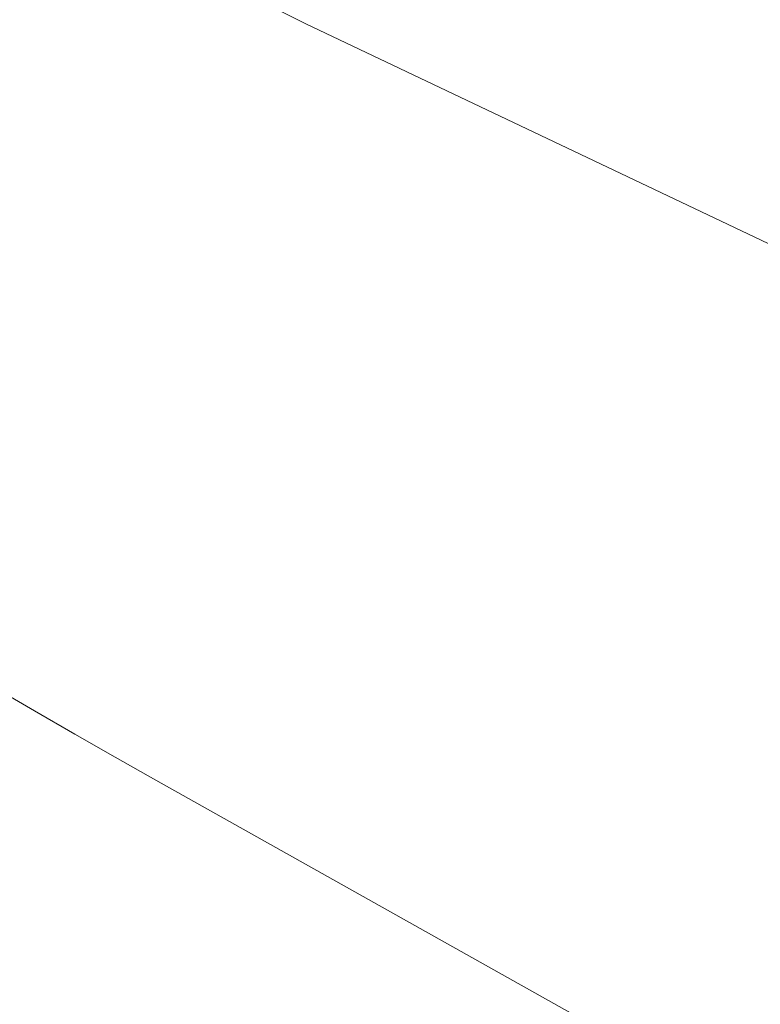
# Model space of a CAD drawing. Header units: millimetres. Extents: x 8 to 524, y 12 to 399.
# Tile 46 of 131: x 465.512 to 466.116, y 151.968 to 152.771. Entities that reach past the tile are written whole.
import ezdxf

# ---------------------------------------------------------------- set-up
doc = ezdxf.new("R2010")
doc.units = ezdxf.units.MM

msp = doc.modelspace()

# ---------------------------------------------------------------- linework, layer by layer
at = {"color": 252, "linetype": 'Continuous', "lineweight": 0, "flags": 128}
for points in [[(461.2551, 155.74104), (461.60236, 155.43694), (461.96257, 155.13906), (462.33548, 154.84757), (462.72086, 154.56268), (463.11845, 154.28456), (463.528, 154.01341), (463.94924, 153.74938), (464.38189, 153.49267), (464.82568, 153.24342), (465.28032, 153.00181), (465.74551, 152.768), (466.22094, 152.54212), (466.70632, 152.32434), (467.20132, 152.11479), (467.70563, 151.91361), (468.21891, 151.72092), (468.74083, 151.53686), (469.27105, 151.36155), (469.80924, 151.19509), (470.35503, 151.03759), (470.90807, 150.88917), (471.46801, 150.74991)], [(465.62322, 152.15108), (466.05015, 151.91149), (466.48778, 151.67943), (466.93582, 151.45509), (467.39396, 151.23859), (467.86188, 151.03011), (468.33926, 150.82977), (468.82578, 150.63772), (469.32111, 150.45409), (469.82489, 150.279), (470.3368, 150.11257), (470.85647, 149.95492), (471.38355, 149.80616)]]:
    msp.add_lwpolyline(points, dxfattribs=at)
at = {"color": 252, "linetype": 'Continuous', "lineweight": 0}
msp.add_arc((473.68519, 166.41223), 16.38218, 223.544092, 240.5201, dxfattribs=at)
msp.add_open_spline([(430.77493, 152.05792), (430.78905, 152.06555), (430.82048, 152.08257), (430.87242, 152.11069), (430.93396, 152.14401), (431.00509, 152.18253), (431.0858, 152.22623), (431.17611, 152.27509), (431.27462, 152.32836), (431.3811, 152.3859), (431.49531, 152.4476), (431.61839, 152.51405), (431.75035, 152.58526), (431.89024, 152.66071), (432.03797, 152.74034), (432.19341, 152.82407), (432.35737, 152.91234), (432.54165, 153.01147), (432.74742, 153.12207), (432.97583, 153.24474), (433.21625, 153.37373), (433.46863, 153.50901), (433.73297, 153.65055), (433.9936, 153.78997), (434.24933, 153.92662), (434.49898, 154.05991), (434.757, 154.19753), (435.01224, 154.33353), (435.26404, 154.46758), (435.44569, 154.5642), (435.55935, 154.62462), (435.60287, 154.64776), (435.64017, 154.66758), (435.67741, 154.68737), (435.71461, 154.70713), (435.75176, 154.72687), (435.95045, 154.83241), (436.30744, 155.02185), (436.84204, 155.30506), (437.38856, 155.59408), (437.94611, 155.88841), (438.49123, 156.17569), (439.00336, 156.44517), (439.4835, 156.69745), (439.91518, 156.92399), (440.25002, 157.09951), (440.45967, 157.20933), (440.54342, 157.25319), (440.57433, 157.26938), (440.58394, 157.2744), (440.59354, 157.27943), (440.60313, 157.28445), (440.61272, 157.28947), (440.63848, 157.30296), (440.68358, 157.32657), (440.75119, 157.36196), (440.82831, 157.40232), (440.91493, 157.44765), (441.01105, 157.49794), (441.11439, 157.55199), (441.22459, 157.60961), (441.34129, 157.67062), (441.46641, 157.73601), (441.59994, 157.80577), (441.75209, 157.88523), (441.92408, 157.97502), (442.1171, 158.07574), (442.32213, 158.18268), (442.53914, 158.29581), (442.76667, 158.41436), (443.00454, 158.53823), (443.25259, 158.66734), (443.51215, 158.80236), (443.78514, 158.94428), (444.07171, 159.09318), (444.372, 159.2491), (444.68417, 159.4111), (445.0082, 159.57914), (445.34408, 159.75322), (445.69178, 159.9333), (446.05127, 160.11937), (446.42253, 160.31141), (446.80555, 160.50938), (447.20029, 160.71328), (447.60673, 160.92308), (448.02486, 161.13876), (448.45464, 161.3603), (448.86096, 161.56961), (449.24225, 161.7659), (449.59693, 161.94839), (449.95847, 162.13433), (450.31173, 162.31591), (450.65619, 162.49288), (450.97762, 162.65795), (451.23342, 162.78926), (451.38333, 162.86619), (451.43931, 162.89492), (451.4568, 162.90389), (451.4743, 162.91287), (451.49181, 162.92186), (451.50934, 162.93085), (452.20732, 163.28898), (453.58336, 163.99433), (455.28807, 164.86692), (456.45463, 165.46363), (456.95475, 165.7194), (457.13556, 165.81186), (457.18527, 165.83728), (457.23498, 165.86269), (457.28468, 165.88811), (457.33159, 165.9121), (457.37066, 165.93207), (457.43648, 165.96572), (457.53523, 166.0162), (457.67534, 166.0878), (457.82558, 166.16455), (457.98593, 166.24645), (458.1564, 166.33348), (458.34293, 166.42869), (458.54614, 166.53239), (458.76667, 166.6449), (458.99921, 166.7635), (459.24375, 166.88819), (459.50028, 167.01895), (459.76879, 167.15578), (460.041, 167.29445), (460.31626, 167.43464), (460.59393, 167.57601), (460.88164, 167.72245), (461.17938, 167.87395), (461.48715, 168.0305), (461.78722, 168.18309), (462.07863, 168.33122), (462.36037, 168.4744), (462.64918, 168.62111), (462.94357, 168.77062), (463.15298, 168.87694), (463.27512, 168.93893), (463.30914, 168.9562), (463.34324, 168.97351), (463.37744, 168.99086), (463.41171, 169.00826), (463.44414, 169.02471), (463.56678, 169.08695), (464.09042, 169.35263), (465.23802, 169.93439), (466.91624, 170.78356), (468.81387, 171.74138), (470.71017, 172.69599), (472.6058, 173.64723), (474.5016, 174.59558), (475.76252, 175.22575), (476.39343, 175.54106)], degree=3, knots=[0, 0, 0, 0, 0.000915, 0.0020379, 0.0033686, 0.004907, 0.0066528, 0.0086059, 0.0107659, 0.0130437, 0.0155136, 0.0181756, 0.0210297, 0.0240756, 0.0272538, 0.0306166, 0.0341641, 0.0378958, 0.0425785, 0.0475218, 0.0527253, 0.0581887, 0.0639116, 0.0698935, 0.0751182, 0.0805251, 0.0861139, 0.0918844, 0.0971125, 0.1024809, 0.1036927, 0.104502, 0.1053102, 0.1061174, 0.1069235, 0.1077286, 0.1085327, 0.1198424, 0.1309437, 0.1433067, 0.1554028, 0.1672328, 0.1787979, 0.1887567, 0.1985116, 0.2069278, 0.2105812, 0.212179, 0.2123879, 0.2125966, 0.2128052, 0.2130137, 0.2132221, 0.2134304, 0.214693, 0.2161625, 0.2178387, 0.2197216, 0.2218111, 0.2241071, 0.226461, 0.2289982, 0.2317187, 0.2346223, 0.2377089, 0.2416454, 0.2458439, 0.2503041, 0.2550259, 0.2600088, 0.2651568, 0.2705562, 0.2762068, 0.2821082, 0.2883884, 0.2949292, 0.3017302, 0.3087912, 0.3161117, 0.3236916, 0.3315304, 0.3396279, 0.3479836, 0.3565974, 0.3654688, 0.3745976, 0.3839836, 0.3936263, 0.4012259, 0.4089776, 0.4168811, 0.4249364, 0.4321505, 0.4394819, 0.4460306, 0.4489408, 0.4493232, 0.4497059, 0.4500889, 0.4504722, 0.4508558, 0.4512397, 0.4962987, 0.5412619, 0.5633894, 0.5731197, 0.5742117, 0.5753036, 0.5763955, 0.5774874, 0.5785792, 0.5794871, 0.5800617, 0.5829174, 0.5859959, 0.5892972, 0.5928212, 0.5965679, 0.6005372, 0.6051212, 0.6099701, 0.6150837, 0.6204621, 0.6261051, 0.6320127, 0.6381848, 0.644075, 0.6501873, 0.6565219, 0.6630786, 0.6698576, 0.6768586, 0.6829113, 0.6891206, 0.6954868, 0.7020098, 0.7085922, 0.7093406, 0.7100909, 0.7108431, 0.7115972, 0.7123533, 0.7131112, 0.7137428, 0.7204688, 0.7477649, 0.7897296, 0.8317083, 0.8737128, 0.9157551, 0.9578471, 1, 1, 1, 1], dxfattribs=at)

doc.saveas('drawing.dxf')
